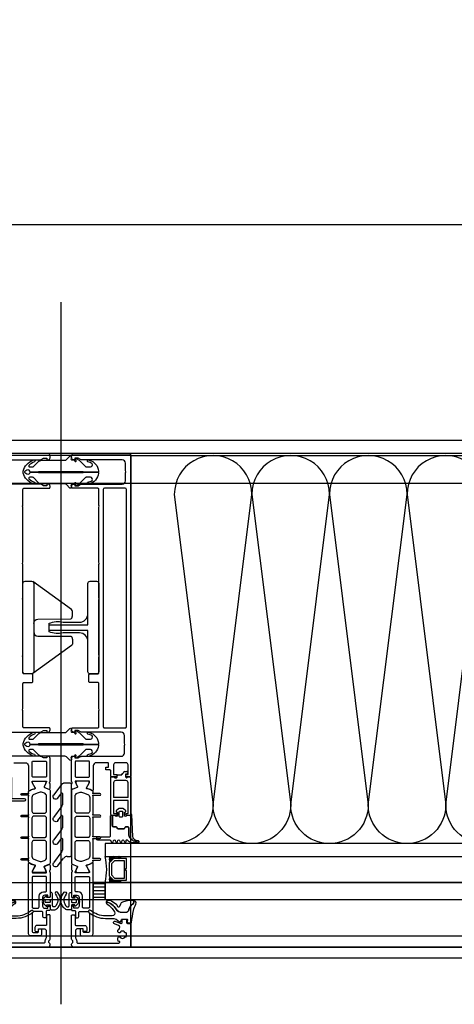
# Model space of a CAD drawing. Header units: millimetres. Extents: x 373037 to 682063, y 76092 to 274210.
# Tile 85 of 256: x 661783 to 661984, y 249571 to 250027. Entities that reach past the tile are written whole.
import ezdxf

# ---------------------------------------------------------------- set-up
doc = ezdxf.new("R2010")
doc.units = ezdxf.units.MM
doc.header["$LTSCALE"] = 100
doc.linetypes.add('ČÁRKOVANÁ', pattern=[19.05, 12.7, -6.35])
doc.layers.get('0').update_dxf_attribs({"linetype": 'CONTINUOUS'})
doc.layers.add('PUDORYS', color=253, linetype='CONTINUOUS')

# ---------------------------------------------------------------- blocks, each defined once
blk = doc.blocks.new('284336')
for points in [[(-0.7, -9.6), (-10, -9.6, 0.414511), (-10.51, -10.11), (-10.51, -15.51, -1), (-11.69, -15.51), (-11.69, -9.6), (-12.69, -8.95, -0.668884), (-12.6, -8.23), (-11.99, -8.01, 0.766384), (-11.99, -7.21), (-12.6, -6.99, -0.76831), (-12.6, -6.23), (-11.99, -6.01, 0.766384), (-11.99, -5.21), (-12.6, -4.99, -0.76831), (-12.6, -4.23), (-11.99, -4.01, 0.766384), (-11.99, -3.21), (-12.6, -2.99, -0.877523), (-12.5, -2.22), (-12.1, -2.22, 0.698129), (-11.83, -1.5, -0.220231), (-12.89, 0.78), (-12.89, 3.45, -0.157143), (-12.82, 3.68), (-12.69, 3.42, -0.067482), (-12.48, 2.53, 0.393136), (-8.66, -1.02), (-6.1, -1.02, -0.414214), (-5.61, -1.51), (-5.61, -2.22, -0.267949), (-5.85, -2.65), (-6.35, -2.93, 0.267949), (-6.61, -3.38), (-6.61, -5.84, 0.267949), (-6.35, -6.29), (-5.85, -6.57, -0.267949), (-5.61, -7), (-5.61, -8.11, 0.414215), (-5.1, -8.62), (-0.41, -8.62), (-0.41, -9.31, -0.414212), (-0.7, -9.6)], [(-0.41, 0), (-0.41, -2, 0.990243), (-0.4, -3.02), (0.9, -3.02, 0.414214), (1.21, -2.71), (1.21, -2.61, -0.668123), (1.71, -2.4), (2.75, -3.45, -0.199004), (2.89, -3.79), (2.89, -5.43, -0.199038), (2.75, -5.77), (1.71, -6.82, -0.668191), (1.21, -6.61), (1.21, -6.51, 0.414214), (0.9, -6.2), (-0.4, -6.2, 0.990269), (-0.41, -7.22), (-0.41, -8.6), (-5.1, -8.6, -0.414215), (-5.59, -8.11), (-5.59, -7, 0.267949), (-5.84, -6.56), (-6.34, -6.27, -0.267949), (-6.59, -5.84), (-6.59, -3.38, -0.267949), (-6.34, -2.95), (-5.84, -2.66, 0.267949), (-5.59, -2.22), (-5.59, -1.51, 0.414214), (-6.1, -1), (-8.66, -1, -0.393156), (-12.46, 2.53, 0.067572), (-12.67, 3.43), (-12.8, 3.7, -0.637545), (-12.12, 3.53), (-11.92, 2.53, 0.344315), (-10.06, 0.91), (0, 0.38, -0.406913), (0.39, 0), (-0.41, 0)], [(1.7, -4.31, 0.414235), (1.2, -3.81), (-0.7, -3.81, 0.414214), (-1.2, -4.31), (-1.2, -4.91, 0.414214), (-0.7, -5.41), (1.2, -5.41, 0.414235), (1.7, -4.91), (1.7, -4.31)]]:
    blk.add_lwpolyline(points, format="xyb", close=True)
blk = doc.blocks.new('nesystémový nástavec 18')
for p, q in [((-17.5, 9.3), (-15.36, 9.3)), ((-15.36, 9.3), (0, 9.3)), ((0, 9.3), (0, 7.8)), ((-18, 6.8), (-18, 8.8)), ((-17, 6.3), (-17.5, 6.3)), ((-11, 8), (-17, 8)), ((-17, 8), (-17, 6.3)), ((-11, 1.3), (-11, 8)), ((-2.8, 8), (-9.7, 8)), ((-9.7, 1.3), (-9.7, 8)), ((-1.8, 2.3), (-1.8, 7)), ((-0.5, 7.3), (-0.5, 6.8)), ((0, 6.3), (0.55, 6.3)), ((0.55, 6.3), (0.95, 5.9)), ((0.95, 5.9), (0.95, 4.8)), ((0.95, 4.8), (0.95, 4.14)), ((-18, 0.5), (-18, 1.8)), ((-17.5, 2.3), (-17, 2.3)), ((-1.8, 0), (-17.5, 0)), ((-17, 2.3), (-17, 1.3)), ((-17, 1.3), (-11, 1.3)), ((-9.7, 1.3), (-2.8, 1.3)), ((0, 0), (-1.8, 0)), ((-0.4, 2.23), (-0.5, 2.04)), ((-0.5, 2.04), (-0.5, 2)), ((1.2, 2.44), (0, 2.44)), ((0, 1.5), (0, 0)), ((0.95, 4.14), (1.2, 4.14)), ((1.2, 1.85), (1.2, 2.44)), ((1.4, 3.94), (1.4, 3.84)), ((1.6, 3.64), (1.6, 3.64)), ((1.8, 1.37), (1.7, 1.35)), ((2.25, 1.63), (1.8, 1.37)), ((2.4, 2.84), (2.4, 1.89))]:
    blk.add_line(p, q)
for centre, radius, start, end in [((-17.5, 8.8), 0.5, 90, 180), ((-15.36, 9.8), 0.5, 270, 270.084), ((-17.5, 6.8), 0.5, 180.0012, 269.9988), ((-2.8, 7), 1, 0, 90), ((0, 7.3), 0.5, 89.9955, 180.0071), ((0, 6.8), 0.5, 179.9949, 270.006), ((0.75, 4.8), 0.2, 359.9656, 0.0344), ((-17.5, 1.8), 0.5, 89.999, 180.0002), ((-17.5, 0.5), 0.5, 180, 270), ((-2.8, 2.3), 1, 270, 0), ((0, 2), 0.5, 179.9716, 270.0327), ((0, 1.94), 0.5, 89.9975, 144.0007), ((1.2, 3.94), 0.2, 359.9707, 90.0249), ((1.7, 1.85), 0.5, 179.9991, 270), ((1.6, 3.84), 0.2, 179.9737, 270.035), ((1.6, 2.84), 0.8, 0.0065, 89.9919), ((2.1, 1.89), 0.3, 299.9815, 0.0183)]:
    blk.add_arc(centre, radius, start, end)
blk = doc.blocks.new('433270')
blk.add_lwpolyline([(1, 0, 0.414364), (0, -1), (0, -1.4, 0.255924), (0.23, -1.83, -0.547723), (0.23, -3.17, 0.255924), (0, -3.6), (0, -14.6, 0.414214), (0.3, -14.9), (1.2, -14.9, 0.414214), (1.7, -14.4), (1.7, -10.3, -0.414214), (2, -10), (6, -10, 0.414248), (7, -9), (7, -7.7, 0.414179), (6.5, -7.2), (5.7, -7.2, 0.414232), (5.4, -7.5), (5.4, -8.2, -0.414198), (5.1, -8.5), (2.8, -8.5, -0.414204), (1.8, -7.5), (1.8, -4.49, -0.147432), (1.97, -3.94, 0.147461), (2.4, -2.5), (2.4, -2.3, -0.414214), (2.9, -1.8), (21.87, -1.8, -0.668178), (22.22, -2.65), (22.16, -2.72, 1), (21.59, -3.29), (21.52, -3.35, 0.198912), (21.38, -3.71), (21.38, -4.05, 0.414214), (22.08, -4.75), (22.38, -4.75, 0.576988), (22.64, -4.3, -0.311246), (24.56, -4.3, 0.576988), (24.82, -4.75), (25.3, -4.75, -0.260065), (25.3, -6.65), (24.82, -6.65, 0.576988), (24.56, -7.1, -0.311246), (22.64, -7.1, 0.576988), (22.38, -6.65), (22.08, -6.65, 0.414214), (21.38, -7.35), (21.38, -7.61, 0.267949), (21.63, -8.04), (21.89, -8.2, -0.637047), (21.73, -10), (19.83, -10.7, 0.315299), (19.5, -11.17), (19.5, -11.49, 0.520567), (20.17, -11.96), (22.83, -10.99, -0.520567), (23.5, -11.46), (23.5, -12.5, 0.414062), (24, -13), (25, -13, 0.414186), (25.5, -12.5), (25.5, -11.5, -0.414182), (26, -11), (27, -11, 0.414214), (27.5, -10.5), (27.5, -0.5, 0.414214), (27, 0), (1, 0)], format="xyb", close=True)
blk = doc.blocks.new('284325')
for points in [[(0.84, -5.23, -0.560316), (0.94, -4.73), (1.94, -4.36, 0.3153), (2.14, -4.08), (2.14, -1.89, 0.451558), (1.8, -1.59), (0.9, -1.7, -0.399586), (0.57, -1.46), (0.3, -0.07, -0.415977), (0.53, 0.29, 0.024107), (6.15, 1.24, 0.076636), (8.99, 2.34, -0.577615), (10.79, 1.3), (10.02, 1.37, 0.283171), (9.08, 0.9, -0.168429), (7.07, -0.74), (5.9, -1.16, 0.315302), (5.24, -2.1), (5.24, -4.21, 0.269719), (6.76, -6.82, -0.194797), (10.18, -11.53, -0.342663), (9.17, -11.17, 0.119207), (5.43, -7.59, 0.578571), (3.63, -8.62), (3.63, -11.77, 0.176415), (6.16, -18.72, -1), (5.24, -19.49, -0.176415), (2.43, -11.77), (2.43, -8.89, 0.208286), (0.84, -5.23)], [(8.95, -6.65), (10.32, -8.78, -0.134555), (10.79, -10.63, -0.339795), (10.19, -11.53, 0.194788), (6.76, -6.81, -0.269736), (5.25, -4.21), (5.25, -2.1, -0.315302), (5.9, -1.17), (7.07, -0.74, 0.168429), (9.09, 0.89, -0.283167), (10.01, 1.36), (10.79, 1.29), (10.79, -0.74, -0.070852), (10.71, -1.3), (9.95, -3.93, -0.241839), (9.08, -4.83), (7.93, -5.22, 0.836024), (8.08, -6.19), (8.11, -6.19, -0.255349), (8.95, -6.65)]]:
    blk.add_lwpolyline(points, format="xyb", close=True)
blk = doc.blocks.new('*U16')
for points in [[(0, 0, 0.414243), (0.1, 0.1), (0, 0.9, -1.0001), (0.2, 0.9), (0.1, 0.1, 0.414228), (0.2, 0, 0.414228)], [(0.2, 0, 0.414243), (0.3, 0.1), (0.2, 0.9, -1.0001), (0.4, 0.9), (0.3, 0.1, 0.414228), (0.4, 0, 0.414228)], [(0.4, 0, 0.414243), (0.5, 0.1), (0.4, 0.9, -1.0001), (0.6, 0.9), (0.5, 0.1, 0.414228), (0.6, 0, 0.414228)], [(0.6, 0, 0.414243), (0.7, 0.1), (0.6, 0.9, -1.0001), (0.8, 0.9), (0.7, 0.1, 0.414228), (0.8, 0, 0.414228)], [(0.8, 0, 0.414243), (0.9, 0.1), (0.8, 0.9, -1.0001), (1, 0.9), (0.9, 0.1, 0.414228), (1, 0, 0.414228)], [(1, 0, 0.414243), (1.1, 0.1), (1, 0.9, -1.0001), (1.2, 0.9), (1.1, 0.1, 0.414228), (1.2, 0, 0.414228)], [(1.2, 0, 0.414243), (1.3, 0.1), (1.2, 0.9, -1.0001), (1.4, 0.9), (1.3, 0.1, 0.414228), (1.4, 0, 0.414228)], [(1.4, 0, 0.414243), (1.5, 0.1), (1.4, 0.9, -1.0001), (1.6, 0.9), (1.5, 0.1, 0.414228), (1.6, 0, 0.414228)], [(1.6, 0, 0.414243), (1.7, 0.1), (1.6, 0.9, -1.0001), (1.8, 0.9), (1.7, 0.1, 0.414228), (1.8, 0, 0.414228)], [(1.8, 0, 0.414243), (1.9, 0.1), (1.8001, 0.9, -1.0001), (2, 0.9), (1.9001, 0.1, 0.414228), (2, 0, 0.414228)]]:
    blk.add_lwpolyline(points, format="xyb")
blk = doc.blocks.new('244748_a')
blk.add_lwpolyline([(8.32, -1.69, 0.082248), (6.34, -0.9, -1.09695), (6.94, -0.1, -0.315353), (11.26, -5.15, -0.480529), (10.87, -5.64), (4.27, -5.64), (4.08, -5.45), (-16.53, -5.45), (-16.72, -5.64), (-20.43, -5.64, 0.574019), (-21.93, -4.78), (-22.99, -5.4, 0.524827), (-22.99, -5.9), (-21.93, -6.52, 0.574021), (-20.43, -5.66), (-16.72, -5.66), (-16.53, -5.85), (4.08, -5.85), (4.27, -5.66), (10.87, -5.66, -0.480529), (11.26, -6.15, -0.326229), (6.88, -11.09, -1.09695), (6.28, -10.3, 0.081457), (8.32, -9.61, 0.599203), (7.48, -8.05), (5.52, -8.05, 0.198965), (5.17, -8.2), (2.22, -11.15), (0.93, -12.01, -0.738038), (0.51, -11.62), (0.87, -11, 1), (0.35, -10.7), (0, -11.3), (-0.98, -11.3, 0.619205), (-1.45, -12.06), (-1.28, -12.43, -0.808139), (-2.04, -13.04), (-3.63, -11.44, 0.198906), (-4.34, -11.15), (-14.99, -11.15, -0.198936), (-16.76, -10.42), (-18.98, -8.2, 0.198942), (-19.33, -8.05), (-20.67, -8.05, 0.500217), (-21.09, -8.73, 0.122037), (-18.5, -10.27, -1.093735), (-19.1, -11.07, -0.240768), (-23.7, -6.07, -0.106226), (-23.7, -5.23, -0.256232), (-19, -0.13, -1.093735), (-18.4, -0.92, 0.116856), (-21.09, -2.57, 0.500217), (-20.67, -3.25), (-19.33, -3.25, 0.198942), (-18.98, -3.1), (-16.75, -0.88, -0.198936), (-14.99, -0.15), (-4.34, -0.15, 0.198907), (-3.63, 0.14), (-2.04, 1.74, -0.808139), (-1.28, 1.13), (-1.45, 0.76, 0.619205), (-0.98, 0), (0, 0), (0.35, -0.6, 1), (0.87, -0.3), (0.51, 0.32, -0.738038), (0.93, 0.71), (2.22, -0.15), (5.17, -3.1, 0.198965), (5.52, -3.25), (7.48, -3.25, 0.599203)], format="xyb", close=True)
blk = doc.blocks.new('236134_0100_s_v')
for points in [[(22.8, -23), (22.8, -5), (42, -5, 0.414214), (43, -4), (43, -1, 0.414214), (42, 0), (1, 0, 0.414214), (0, -1), (0, -4, 0.414214), (1, -5), (20.2, -5), (20.2, -23)], [(15, -5, -0.414214), (19, -9), (19, -16.57, 0.165764), (19.53, -23), (23.47, -23, 0.165764), (24, -16.57), (24, -9, -0.414214), (28, -5)]]:
    blk.add_lwpolyline(points, format="xyb")
blk = doc.blocks.new('236134_0200_s_v')
for points in [[(19.58, 5, -0.41166), (17.58, 6.98), (17.45, 22.25, 0.344217), (17.07, 22.73), (16, 23), (14, 23, 0.240828), (13.19, 22.59), (0.19, 4.59)], [(23.42, 5, 0.41166), (25.42, 6.98), (25.55, 22.25, -0.344217), (25.93, 22.73), (27, 23), (29, 23, -0.240828), (29.81, 22.59), (42.81, 4.59)]]:
    blk.add_lwpolyline(points, format="xyb")
blk.add_lwpolyline([(42, 5), (1, 5, 0.414214), (0, 4), (0, 1, 0.414214), (1, 0), (42, 0, 0.414214), (43, 1), (43, 4, 0.414214)], format="xyb", close=True)
blk = doc.blocks.new('288126')
for points in [[(-16.5, 0), (16.5, 0)], [(-21.36, -6.34), (-17.8, -3.69)], [(-14.71, -4.5), (-19.87, -8.34)], [(-17, -2.08), (-17, -0.5)], [(-8.83, -4.3), (-14.11, -4.3)], [(-4.31, -4.5), (-9.47, -8.34)], [(1.81, -4.3), (-3.71, -4.3)], [(6.33, -4.5), (1.14, -8.37)], [(12.21, -4.3), (6.93, -4.3)], [(17, -0.5), (17, -3.8)], [(-10.96, -6.34), (-8.71, -4.66)], [(-0.35, -6.36), (1.93, -4.66)], [(10.05, -6.36), (12.33, -4.66)], [(16.6, -4.6), (11.54, -8.37)]]:
    blk.add_lwpolyline(points)
for centre, radius, start, end in [((16.5, -0.5), 0.5, 0, 90), ((-16.5, -0.5), 0.5, 90, 180), ((16, -3.8), 1, 306.7059, 0), ((-20.61, -7.34), 1.25, 126.7059, 306.7059), ((-10.21, -7.34), 1.25, 126.7059, 306.7059), ((0.4, -7.37), 1.25, 126.7059, 306.7059), ((10.8, -7.37), 1.25, 126.7059, 306.7059)]:
    blk.add_arc(centre, radius, start, end)
at = {"extrusion": (0, 0, -1)}
for centre, radius, start, end in [((19, -2.08), 2, 180, 233.2941), ((14.11, -5.3), 1, 53.2941, 90), ((8.83, -4.5), 0.2, 90, 233.2941), ((3.71, -5.3), 1, 53.2941, 90), ((-1.81, -4.5), 0.2, 90, 233.2941), ((-6.93, -5.3), 1, 53.2941, 90), ((-12.21, -4.5), 0.2, 90, 233.2941)]:
    blk.add_arc(centre, radius, start, end, dxfattribs=at)
blk = doc.blocks.new('246426')
for points in [[(-1.84, 0.64), (-2.86, -0.38, 0.198926), (-3.15, -1.09), (-3.15, -2.31, 0.198926), (-2.86, -3.02), (-1.84, -4.04, 0.637051), (-1.5, -3.92), (-1.45, -3.4), (-0.3, -3.4, -0.41484), (0, -3.7), (0, -5.19, 0.414232), (0.5, -5.69), (2.14, -5.69, 0.071862), (2.2, -5.68, 0.157876), (3.73, -4.64, 0.360336), (3.48, 2.39, 0.964062), (2.54, 1.48, -0.403385), (2.25, -4.34, -0.190964), (2.11, -4.39), (1.7, -4.39, -0.414214), (1.2, -3.89), (1.2, 1.31, 0.414201), (0.2, 2.31), (0, 2.31), (0, 0.3, -0.414214), (-0.3, 0), (-1.45, 0), (-1.5, 0.52, 0.637051), (-1.84, 0.64)], [(-2.25, -1.4, -0.414214), (-1.85, -1), (-0.4, -1, -0.414214), (0, -1.4), (0, -2, -0.414214), (-0.4, -2.4), (-1.85, -2.4, -0.414214), (-2.25, -2), (-2.25, -1.4)]]:
    blk.add_lwpolyline(points, format="xyb", close=True)

msp = doc.modelspace()

# ---------------------------------------------------------------- hatches: boundary and pattern name
at = {"layer": 'PUDORYS', "true_color": 0x939598}
h = msp.add_hatch(dxfattribs=at)
h.set_pattern_fill('ANSI31', color=252, scale=0.5, angle=495)
h.set_pattern_definition([(180, (651502.217, 205506.7975), (-7e-16, -1.5875), [])])
h.paths.add_polyline_path([(661816.64, 249627.15), (661822.14, 249627.15), (661822.14, 249619.15), (661816.64, 249619.15)])

# ---------------------------------------------------------------- linework, layer by layer
at = {"layer": 'PUDORYS', "color": 252, "true_color": 0x939598}
for p, q in [((661801.64, 249896.28), (661801.64, 249570.59)), ((662231.14, 249645.15), (661822.14, 249645.15)), ((661822.14, 249645.15), (661822.14, 249639.15)), ((661822.14, 249639.15), (662231.14, 249639.15)), ((662231.14, 249627.15), (661822.14, 249627.15)), ((661822.14, 249627.15), (661822.14, 249619.15)), ((661822.14, 249619.15), (662231.14, 249619.15))]:
    msp.add_line(p, q, dxfattribs=at)
at = {"layer": 'PUDORYS', "color": 252, "ltscale": 15, "true_color": 0x939598}
for points in [[(655036.64, 249592.15), (681616.64, 249592.15), (681616.64, 273272.15), (655036.64, 273272.15)], [(681611.64, 273267.15), (655041.64, 273267.15), (655041.64, 249597.15), (681611.64, 249597.15)], [(655063.64, 249619.15), (681589.64, 249619.15), (681589.64, 273245.15), (655063.64, 273245.15)], [(681581.64, 273237.15), (655071.64, 273237.15), (655071.64, 249627.15), (681581.64, 249627.15)], [(655270.64, 273038.15), (681383.2, 273038.15), (681383.2, 249826.15), (655270.64, 249826.15)], [(681376.64, 249832.15), (655276.64, 249832.15), (655276.64, 273032.15), (681376.64, 273032.15)], [(661769.14, 249597.15), (661834.14, 249597.15), (661834.14, 249825.15), (661769.14, 249825.15)], [(661834.14, 249825.15), (662219.14, 249825.15), (662219.14, 249645.15), (661834.14, 249645.15)], [(662231.14, 249645.15), (661822.14, 249645.15), (661822.14, 249639.15), (662231.14, 249639.15)]]:
    msp.add_lwpolyline(points, close=True, dxfattribs=at)
at = {"layer": 'PUDORYS', "color": 252, "linetype": 'ČÁRKOVANÁ', "ltscale": 5, "true_color": 0x939598}
for points in [[(681606.64, 249602.15), (655036.64, 249602.15), (655036.64, 273272.15), (681606.64, 273272.15)], [(681611.64, 249597.15), (655041.64, 249597.15), (655041.64, 273267.15), (681611.64, 273267.15)], [(681396.64, 249812.15), (655256.64, 249812.15), (655256.64, 273052.15), (681396.64, 273052.15)], [(681276.64, 249932.15), (655376.64, 249932.15), (655376.64, 272932.15), (681276.64, 272932.15)]]:
    msp.add_lwpolyline(points, close=True, dxfattribs=at)
at = {"layer": 'PUDORYS', "color": 252, "true_color": 0x939598}
for points in [[(681376.64, 249832.15), (655276.64, 249832.15), (655276.64, 273032.15), (681376.64, 273032.15)], [(661832.14, 249638.15), (661826.14, 249638.15), (661824.14, 249636.15), (661824.14, 249630.15), (661826.14, 249628.15), (661832.14, 249628.15), (661832.14, 249632.65), (661831.64, 249632.65), (661831.64, 249633.65), (661832.14, 249633.65)], [(661831.14, 249629.15), (661831.14, 249637.15), (661826.55, 249637.15), (661825.14, 249635.74), (661825.14, 249630.71), (661826.55, 249629.15)], [(661816.64, 249619.15), (661822.14, 249619.15), (661822.14, 249627.15), (661816.64, 249627.15)]]:
    msp.add_lwpolyline(points, close=True, dxfattribs=at)
for points in [[(661773.13, 249823.15), (661791.98, 249823.15, 0.116937), (661792.48, 249823.29), (661793.64, 249823.95), (661795.14, 249823.95), (661795.14, 249823.15), (661795.64, 249823.15, 0.414214), (661796.64, 249824.15), (661796.64, 249825.15, 0.414214), (661795.64, 249826.15), (661770.14, 249826.15, 0.414214)], [(661773.63, 249696.85), (661791.99, 249696.85, 0.13165), (661792.49, 249696.99), (661793.64, 249697.65), (661795.14, 249697.65), (661795.14, 249696.85), (661795.64, 249696.85, 0.414214), (661796.64, 249697.85), (661796.64, 249698.35, 0.414214), (661796.14, 249698.85), (661784.54, 249698.85, -0.414214), (661784.04, 249699.35), (661784.04, 249706.75, -0.399985), (661784.04, 249707.75), (661784.04, 249719.35, -0.414214), (661784.54, 249719.85), (661788.14, 249719.85, 0.414214), (661788.64, 249720.35), (661788.64, 249723.35, 0.414214), (661788.14, 249723.85), (661784.54, 249723.85, -0.414214), (661784.04, 249724.35), (661784.04, 249731.65, -0.38324), (661784.04, 249732.65), (661784.04, 249758.15, -0.38324), (661784.04, 249759.15), (661784.04, 249774.65, -0.38324), (661784.04, 249775.65), (661784.04, 249801.15, -0.38324), (661784.04, 249802.15), (661784.04, 249809.45, -0.414214), (661784.54, 249809.95), (661796.14, 249809.95, 0.414214), (661796.64, 249810.45), (661796.64, 249810.95, 0.414214), (661795.64, 249811.95), (661795.14, 249811.95), (661795.14, 249811.15), (661793.64, 249811.15), (661792.48, 249811.82, 0.116937), (661791.98, 249811.95), (661773.13, 249811.95, -0.414232)], [(661779.84, 249682.65), (661785.14, 249682.65, -0.414167), (661786.64, 249681.15), (661786.64, 249674.16), (661786.64, 249670.06, 0.57735), (661787.24, 249669.71), (661788.1, 249670.21), (661789.59, 249670.64, 0.488701), (661789.77, 249671.08), (661788.34, 249673.54), (661788.34, 249673.96, -0.432566), (661788.54, 249674.16), (661794.84, 249674.16, -0.548397), (661795.03, 249673.88), (661793.96, 249671.49, 0.425336), (661794.07, 249671.22), (661796.09, 249670.41, 0.531563), (661796.64, 249670.78), (661796.64, 249672.84, 0.231306), (661796.52, 249673.08, -0.306185), (661796.42, 249673.4), (661796.64, 249674.16), (661796.64, 249684.66, 0.414214), (661795.64, 249685.66), (661795.14, 249685.66), (661795.14, 249684.86), (661793.64, 249684.86), (661792.49, 249685.52, 0.13165), (661791.99, 249685.65), (661773.63, 249685.65, -0.414214)]]:
    msp.add_lwpolyline(points, format="xyb", dxfattribs=at)
for points in [[(661834.14, 249825.15), (661834.14, 249676.65, -0.414214), (661833.64, 249676.15), (661832.34, 249676.15, -0.41422), (661831.84, 249676.65), (661831.84, 249677.15), (661832.84, 249677.15), (661832.84, 249681.65, 0.414214), (661831.84, 249682.65), (661827.14, 249682.65, 0.414214), (661826.14, 249681.65), (661826.14, 249677.15), (661827.84, 249677.15), (661827.84, 249676.65, -0.414201), (661827.34, 249676.15), (661825.34, 249676.15, -0.414214), (661824.84, 249676.65), (661824.84, 249678.8, 0.414214), (661824.34, 249679.3), (661822.54, 249679.3), (661822.54, 249680.55), (661823.74, 249680.55), (661823.74, 249682.35, 0.414214), (661823.44, 249682.65), (661818.14, 249682.65, 0.414167), (661816.64, 249681.15), (661816.64, 249674.16), (661816.64, 249670.06, -0.57735), (661816.04, 249669.71), (661815.18, 249670.21), (661813.68, 249670.64, -0.488701), (661813.51, 249671.08), (661814.94, 249673.54), (661814.94, 249673.96, 0.432566), (661814.74, 249674.16), (661808.43, 249674.16, 0.548397), (661808.25, 249673.88), (661809.32, 249671.49, -0.425336), (661809.21, 249671.22), (661807.19, 249670.41, -0.531563), (661806.64, 249670.78), (661806.64, 249672.84, -0.231306), (661806.75, 249673.08, 0.306185), (661806.86, 249673.4), (661806.64, 249674.16), (661806.64, 249684.66, -0.414214), (661807.64, 249685.66), (661808.14, 249685.66), (661808.14, 249684.86), (661809.64, 249684.86), (661810.78, 249685.52, -0.13165), (661811.28, 249685.65), (661829.65, 249685.65, 0.414214), (661831.15, 249687.15), (661831.15, 249690.66, 0.399985), (661831.15, 249691.66), (661831.15, 249695.35, 0.414214), (661829.65, 249696.85), (661811.28, 249696.85, -0.13165), (661810.78, 249696.99), (661809.64, 249697.65), (661808.14, 249697.65), (661808.14, 249696.85), (661807.64, 249696.85, -0.414214), (661806.64, 249697.85), (661806.64, 249698.35, -0.414214), (661807.14, 249698.85), (661818.74, 249698.85, 0.414214), (661819.24, 249699.35), (661819.24, 249706.75, 0.399985), (661819.24, 249707.75), (661819.24, 249719.35, 0.414214), (661818.74, 249719.85), (661815.14, 249719.85, -0.414214), (661814.64, 249720.35), (661814.64, 249723.35, -0.414214), (661815.14, 249723.85), (661818.74, 249723.85, 0.414214), (661819.24, 249724.35), (661819.24, 249731.65, 0.38324), (661819.24, 249732.65), (661819.24, 249758.15, 0.38324), (661819.24, 249759.15), (661819.24, 249774.65, 0.38324), (661819.24, 249775.65), (661819.24, 249801.15, 0.38324), (661819.24, 249802.15), (661819.24, 249809.45, 0.414214), (661818.74, 249809.95), (661807.14, 249809.95, -0.414214), (661806.64, 249810.45), (661806.64, 249810.95, -0.414214), (661807.64, 249811.95), (661808.14, 249811.95), (661808.14, 249811.15), (661809.64, 249811.15), (661810.79, 249811.82, -0.116937), (661811.29, 249811.95), (661830.15, 249811.95, 0.414232), (661831.65, 249813.45), (661831.65, 249817.16, 0.399985), (661831.65, 249818.16), (661831.65, 249821.65, 0.414232), (661830.15, 249823.15), (661811.29, 249823.15, -0.116937), (661810.79, 249823.29), (661809.64, 249823.95), (661808.14, 249823.95), (661808.14, 249823.15), (661807.64, 249823.15, -0.414214), (661806.64, 249824.15), (661806.64, 249825.15, -0.414214), (661807.64, 249826.15), (661833.14, 249826.15, -0.414214), (661834.14, 249825.15)], [(661832.04, 249699.35), (661832.04, 249809.45, 0.414214), (661831.54, 249809.95), (661821.84, 249809.95, 0.414214), (661821.34, 249809.45), (661821.34, 249699.35, 0.414214), (661821.84, 249698.85), (661831.54, 249698.85, 0.414214), (661832.04, 249699.35)], [(661794.54, 249683.45, -0.414214), (661795.04, 249682.95), (661795.04, 249676.45, -0.414214), (661794.54, 249675.95), (661788.84, 249675.95, -0.414214), (661788.34, 249676.45), (661788.34, 249682.95, -0.414214), (661788.84, 249683.45), (661794.54, 249683.45)], [(661808.74, 249683.45, 0.414214), (661808.24, 249682.95), (661808.24, 249676.45, 0.414214), (661808.74, 249675.95), (661814.44, 249675.95, 0.414214), (661814.94, 249676.45), (661814.94, 249682.95, 0.414214), (661814.44, 249683.45), (661808.74, 249683.45)], [(661796.64, 249669.82), (661796.64, 249657.9), (661796.64, 249635.99, -0.305837), (661796.33, 249635.53), (661794.04, 249634.61, 0.425336), (661793.93, 249634.34), (661794.65, 249632.72, -0.543753), (661793.96, 249631.66), (661789.06, 249631.66, -0.578182), (661788.54, 249632.57), (661789.8, 249634.76, 0.488505), (661789.62, 249635.2), (661788.11, 249635.63), (661786.79, 249636.39, -0.282478), (661786.64, 249636.67), (661786.64, 249637.11, 1.447009), (661786.51, 249637.46), (661783.54, 249637.46, -1), (661783.54, 249638.26), (661786.51, 249638.26, 1.447009), (661786.64, 249638.62), (661786.64, 249647.15, 1.447009), (661786.51, 249647.5), (661783.54, 249647.5, -1), (661783.54, 249648.3), (661786.51, 249648.3, 1.447009), (661786.64, 249648.66), (661786.64, 249657.15, 1.447009), (661786.51, 249657.5), (661783.54, 249657.5, -1), (661783.54, 249658.3), (661786.51, 249658.3, 1.447009), (661786.64, 249658.66), (661786.64, 249667.19, 1.447009), (661786.51, 249667.54), (661783.54, 249667.54, -1), (661783.54, 249668.34), (661786.51, 249668.34, 1.447009), (661786.64, 249668.7), (661786.64, 249669.14, -0.282478), (661786.79, 249669.42), (661788.11, 249670.18), (661789.62, 249670.61, 0.488505), (661789.8, 249671.05), (661788.54, 249673.24, -0.578182), (661789.06, 249674.14), (661793.96, 249674.14, -0.543753), (661794.65, 249673.09), (661793.93, 249671.47, 0.425336), (661794.04, 249671.2), (661796.33, 249670.28, -0.305837), (661796.64, 249669.82)], [(661806.64, 249669.82), (661806.64, 249657.9), (661806.64, 249635.99, 0.305837), (661806.95, 249635.53), (661809.24, 249634.61, -0.425336), (661809.35, 249634.34), (661808.63, 249632.72, 0.543753), (661809.31, 249631.66), (661814.22, 249631.66, 0.578182), (661814.74, 249632.57), (661813.48, 249634.76, -0.488505), (661813.65, 249635.2), (661815.17, 249635.63), (661816.49, 249636.39, 0.282478), (661816.64, 249636.67), (661816.64, 249637.11, -1.447009), (661816.77, 249637.46), (661819.74, 249637.46, 1), (661819.74, 249638.26), (661816.77, 249638.26, -1.447009), (661816.64, 249638.62), (661816.64, 249647.15, -1.447009), (661816.77, 249647.5), (661819.74, 249647.5, 1), (661819.74, 249648.3), (661816.77, 249648.3, -1.447009), (661816.64, 249648.66), (661816.64, 249657.15, -1.447009), (661816.77, 249657.5), (661819.74, 249657.5, 1), (661819.74, 249658.3), (661816.77, 249658.3, -1.447009), (661816.64, 249658.66), (661816.64, 249667.19, -1.447009), (661816.77, 249667.54), (661819.74, 249667.54, 1), (661819.74, 249668.34), (661816.77, 249668.34, -1.447009), (661816.64, 249668.7), (661816.64, 249669.14, 0.282478), (661816.49, 249669.42), (661815.17, 249670.18), (661813.65, 249670.61, -0.488505), (661813.48, 249671.05), (661814.74, 249673.24, 0.578182), (661814.22, 249674.14), (661809.31, 249674.14, 0.543753), (661808.63, 249673.09), (661809.35, 249671.47, -0.425336), (661809.24, 249671.2), (661806.95, 249670.28, 0.305837), (661806.64, 249669.82)], [(661795.04, 249660.2), (661795.04, 249667.1, 0.324916), (661794, 249668.53), (661793.15, 249668.81, 0.176429), (661791.1, 249668.74), (661789.18, 249667.96, 0.305619), (661788.24, 249666.57), (661788.24, 249660.2, 0.414218), (661789.24, 249659.2), (661794.04, 249659.2, 0.414218), (661795.04, 249660.2)], [(661808.24, 249660.2), (661808.24, 249667.1, -0.324916), (661809.27, 249668.53), (661810.12, 249668.81, -0.176429), (661812.18, 249668.74), (661814.1, 249667.96, -0.305619), (661815.04, 249666.57), (661815.04, 249660.2, -0.414218), (661814.04, 249659.2), (661809.24, 249659.2, -0.414218), (661808.24, 249660.2)], [(661795.04, 249648.9), (661795.04, 249656.9, 0.414214), (661794.04, 249657.9), (661789.24, 249657.9, 0.414214), (661788.24, 249656.9), (661788.24, 249648.9, 0.414214), (661789.24, 249647.9), (661794.04, 249647.9, 0.414214), (661795.04, 249648.9)], [(661808.24, 249648.9), (661808.24, 249656.9, -0.414214), (661809.24, 249657.9), (661814.04, 249657.9, -0.414214), (661815.04, 249656.9), (661815.04, 249648.9, -0.414214), (661814.04, 249647.9), (661809.24, 249647.9, -0.414214), (661808.24, 249648.9)], [(661795.04, 249638.7), (661795.04, 249645.6, 0.414218), (661794.04, 249646.6), (661789.24, 249646.6, 0.414218), (661788.24, 249645.6), (661788.24, 249639.24, 0.305619), (661789.18, 249637.85), (661791.1, 249637.07, 0.176429), (661793.15, 249637), (661794, 249637.28, 0.324916), (661795.04, 249638.7)], [(661808.24, 249638.7), (661808.24, 249645.6, -0.414218), (661809.24, 249646.6), (661814.04, 249646.6, -0.414218), (661815.04, 249645.6), (661815.04, 249639.24, -0.305619), (661814.1, 249637.85), (661812.18, 249637.07, -0.176429), (661810.12, 249637), (661809.27, 249637.28, -0.324916), (661808.24, 249638.7)], [(661796.64, 249631.65), (661796.64, 249620.65, -0.414426), (661796.14, 249620.15), (661795.64, 249620.15), (661795.64, 249621.15), (661794.14, 249621.15, 0.414214), (661793.14, 249620.15), (661793.14, 249618.65, 0.399985), (661793.14, 249617.65), (661793.14, 249616.15, 0.414214), (661794.14, 249615.15), (661795.64, 249615.15), (661795.64, 249616.15), (661796.14, 249616.15, -0.414456), (661796.64, 249615.65), (661796.64, 249614.35, -0.413971), (661796.34, 249614.05), (661795.14, 249614.05, 0.414214), (661794.84, 249613.75), (661794.84, 249610.75), (661793.84, 249610.75, -0.414214), (661793.34, 249611.25), (661793.34, 249613.15, 0.414214), (661792.84, 249613.65), (661789.34, 249613.65, 0.414206), (661788.34, 249612.65), (661788.34, 249604.35, 0.414206), (661788.84, 249603.85), (661790.74, 249603.85, 0.414219), (661791.24, 249604.35), (661791.24, 249605.15, -0.414214), (661791.74, 249605.65), (661792.24, 249605.65, -0.414214), (661792.74, 249605.15), (661792.74, 249603.35, -0.414214), (661791.74, 249602.35), (661787.64, 249602.35, -0.414214), (661786.64, 249603.35), (661786.64, 249631.65), (661786.64, 249635.75, -0.57735), (661787.24, 249636.1), (661788.1, 249635.6), (661789.59, 249635.17, -0.488701), (661789.77, 249634.74), (661788.34, 249632.27), (661788.34, 249631.85, 0.432566), (661788.54, 249631.65), (661794.84, 249631.65, 0.548397), (661795.03, 249631.94), (661793.96, 249634.32, -0.425336), (661794.07, 249634.59), (661796.09, 249635.4, -0.531563), (661796.64, 249635.03), (661796.64, 249632.97, -0.231306), (661796.52, 249632.73, 0.306185), (661796.42, 249632.41), (661796.64, 249631.65)], [(661806.64, 249631.65), (661806.64, 249620.65, 0.414426), (661807.14, 249620.15), (661807.63, 249620.15), (661807.63, 249621.15), (661809.13, 249621.15, -0.414214), (661810.13, 249620.15), (661810.13, 249618.65, -0.399985), (661810.13, 249617.65), (661810.13, 249616.15, -0.414214), (661809.13, 249615.15), (661807.64, 249615.15), (661807.64, 249616.15), (661807.14, 249616.15, 0.414456), (661806.64, 249615.65), (661806.64, 249614.35, 0.413971), (661806.94, 249614.05), (661808.14, 249614.05, -0.414214), (661808.44, 249613.75), (661808.44, 249610.75), (661809.44, 249610.75, 0.414214), (661809.94, 249611.25), (661809.94, 249613.15, -0.414214), (661810.44, 249613.65), (661813.94, 249613.65, -0.414206), (661814.94, 249612.65), (661814.94, 249604.35, -0.414206), (661814.44, 249603.85), (661812.54, 249603.85, -0.414219), (661812.04, 249604.35), (661812.04, 249605.15, 0.414214), (661811.54, 249605.65), (661811.04, 249605.65, 0.414214), (661810.54, 249605.15), (661810.54, 249603.35, 0.414214), (661811.54, 249602.35), (661815.64, 249602.35, 0.414214), (661816.64, 249603.35), (661816.64, 249631.65), (661816.64, 249635.75, 0.57735), (661816.04, 249636.1), (661815.18, 249635.6), (661813.68, 249635.17, 0.488701), (661813.51, 249634.74), (661814.94, 249632.27), (661814.94, 249631.85, -0.432566), (661814.74, 249631.65), (661808.43, 249631.65, -0.548397), (661808.25, 249631.94), (661809.32, 249634.32, 0.425336), (661809.21, 249634.59), (661807.19, 249635.4, 0.531563), (661806.64, 249635.03), (661806.64, 249632.97, 0.231306), (661806.75, 249632.73, -0.306185), (661806.86, 249632.41), (661806.64, 249631.65)], [(661788.34, 249629.45), (661788.34, 249615.75, 0.414214), (661788.84, 249615.25), (661791.04, 249615.25, 0.414214), (661791.54, 249615.75), (661791.54, 249620.72, -0.411139), (661793.54, 249622.75), (661794.54, 249622.75, 0.414214), (661795.04, 249623.25), (661795.04, 249629.45, 0.414214), (661794.54, 249629.95), (661788.84, 249629.95, 0.414214), (661788.34, 249629.45)], [(661814.94, 249629.45), (661814.94, 249615.75, -0.414214), (661814.44, 249615.25), (661812.23, 249615.25, -0.414214), (661811.73, 249615.75), (661811.73, 249620.72, 0.411139), (661809.73, 249622.75), (661808.74, 249622.75, -0.414214), (661808.24, 249623.25), (661808.24, 249629.45, -0.414214), (661808.74, 249629.95), (661814.44, 249629.95, -0.414214), (661814.94, 249629.45)]]:
    msp.add_lwpolyline(points, format="xyb", close=True, dxfattribs=at)
msp.add_lwpolyline([(662220.14, 249826.15), (661833.14, 249826.15)], dxfattribs=at)
for centre, radius, start, end in [((661800.25, 249633.15), 22.7, 344.6728, 15.3272), ((661827.69, 249637.8), 3.55, 157.591, 202.7062), ((661827.32, 249637.92), 2.9, 154.7048, 204.6933), ((661826.97, 249638.09), 2.25, 151.5972, 208.4727), ((661826.73, 249638.23), 1.71, 147.3143, 212.7051), ((661826.57, 249638.37), 1.26, 141.5004, 218.0344), ((661826.48, 249638.52), 0.879, 133.5036, 226.0051), ((661826.49, 249638.65), 0.596, 123.0366, 236.9634), ((661826.78, 249638.65), 0.596, 123.0366, 236.9634), ((661827.08, 249638.65), 0.596, 123.0366, 236.9634), ((661827.37, 249638.65), 0.596, 123.0366, 236.9634), ((661827.66, 249638.65), 0.596, 123.0366, 236.9634), ((661827.95, 249638.65), 0.596, 123.0366, 236.9634), ((661828.25, 249638.65), 0.596, 123.0366, 236.9634), ((661828.54, 249638.65), 0.596, 123.0366, 236.9634), ((661828.83, 249638.65), 0.596, 123.0366, 236.9634), ((661829.12, 249638.65), 0.596, 123.0366, 236.9634), ((661829.42, 249638.65), 0.596, 123.0366, 236.9634), ((661829.71, 249638.65), 0.596, 123.0366, 236.9634), ((661830, 249638.65), 0.596, 123.0366, 236.9634), ((661827.69, 249628.51), 3.55, 157.2938, 202.409), ((661827.32, 249628.39), 2.9, 155.3067, 205.2952), ((661826.97, 249628.22), 2.25, 151.5273, 208.4028), ((661826.73, 249628.08), 1.71, 147.2949, 212.6857), ((661826.57, 249627.94), 1.26, 141.9656, 218.4996), ((661826.48, 249627.79), 0.879, 133.9949, 226.4964), ((661826.49, 249627.65), 0.596, 123.0366, 236.9634), ((661826.78, 249627.65), 0.596, 123.0366, 236.9634), ((661827.08, 249627.65), 0.596, 123.0366, 236.9634), ((661827.37, 249627.65), 0.596, 123.0366, 236.9634), ((661827.66, 249627.65), 0.596, 123.0366, 236.9634), ((661827.95, 249627.65), 0.596, 123.0366, 236.9634), ((661828.25, 249627.65), 0.596, 123.0366, 236.9634), ((661828.54, 249627.65), 0.596, 123.0366, 236.9634), ((661828.83, 249627.65), 0.596, 123.0366, 236.9634), ((661829.12, 249627.65), 0.596, 123.0366, 236.9634), ((661829.42, 249627.65), 0.596, 123.0366, 236.9634), ((661829.71, 249627.65), 0.596, 123.0366, 236.9634), ((661830, 249627.65), 0.596, 123.0366, 236.9634)]:
    msp.add_arc(centre, radius, start, end, dxfattribs=at)

# ---------------------------------------------------------------- block references
for name, p in [('244748_a', (661807.86, 249823.12)), ('244748_a', (661807.86, 249696.82)), ('246426', (661796.64, 249620.15))]:
    msp.add_blockref(name, p, dxfattribs=at)
at = {"layer": 'PUDORYS', "color": 252, "true_color": 0x939598, "xscale": -179.9999932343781, "yscale": 179.9999932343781, "zscale": 179.9999932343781}
msp.add_blockref('*U16', (662214.31, 249645.15), dxfattribs=at)
at = {"layer": 'PUDORYS', "color": 252, "true_color": 0x939598, "xscale": -1}
for name, p, rotation in [('236134_0200_s_v', (661784.04, 249723.85), 270), ('236134_0100_s_v', (661819.24, 249723.85), 270), ('288126', (661806.64, 249656.14), 270), ('284336', (661834.14, 249658.56), 270), ('284325', (661834.14, 249608.01), 270), ('433270', (661806.64, 249597.15), 180)]:
    msp.add_blockref(name, p, dxfattribs=dict(at, rotation=rotation))
at = {"layer": 'PUDORYS', "color": 252, "true_color": 0x939598}
for name, p, rotation in [('284336', (661769.14, 249676.56), 90), ('nesystémový nástavec 18', (661834.14, 249676.15), 90), ('284325', (661769.14, 249608.01), 90), ('433270', (661796.64, 249597.15), 180)]:
    msp.add_blockref(name, p, dxfattribs=dict(at, rotation=rotation))
at = {"layer": 'PUDORYS', "color": 252, "true_color": 0x939598, "xscale": -1}
msp.add_blockref('246426', (661806.63, 249620.15), dxfattribs=at)

doc.saveas('drawing.dxf')
